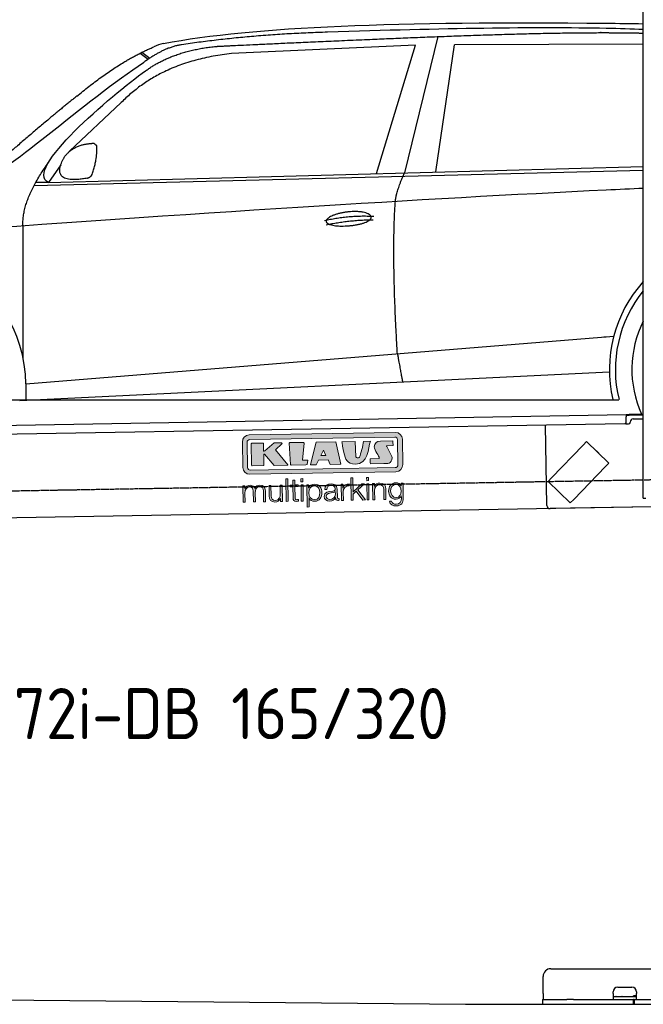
# Model space of a CAD drawing. Header units: millimetres. Extents: x 1073 to 6773, y 6341 to 11366.
# Tile 2 of 4: x 2433 to 4448, y 6489 to 9668. Entities that reach past the tile are written whole.
import ezdxf

# ---------------------------------------------------------------- set-up
doc = ezdxf.new("R2010")
doc.units = ezdxf.units.MM
doc.linetypes.add('GEN3', pattern=[6.25, 5, -1.25])
doc.layers.get('0').update_dxf_attribs({"lineweight": 25})
doc.layers.add('3', color=6, linetype='GEN3', lineweight=25)
doc.layers.add('Car', color=10, linetype='Continuous', lineweight=25)
doc.layers.add('Logo', color=7, linetype='Continuous')
doc.styles.add('STANDARD-1', font='arial.ttf')

# ---------------------------------------------------------------- blocks, each defined once
blk = doc.blocks.new('KLAUS')
at = {"layer": 'Logo', "true_color": 0x7b7b7a}
h = blk.add_hatch(color=8, dxfattribs=at)
h.dxf.hatch_style = 2
edge = h.paths.add_edge_path()
edge.add_spline(control_points=[(3.6, 29.09), (2.88, 29.09), (2.3, 28.51), (2.3, 27.8), (2.3, 27.8), (2.3, 16.11), (2.3, 16.11), (2.3, 15.39), (2.88, 14.81), (3.6, 14.81), (3.6, 14.81), (71.16, 14.81), (71.16, 14.81), (71.88, 14.81), (72.46, 15.39), (72.46, 16.11), (72.46, 16.11), (72.46, 27.8), (72.46, 27.8), (72.46, 28.51), (71.88, 29.09), (71.16, 29.09), (71.16, 29.09), (3.6, 29.09), (3.6, 29.09), (3.6, 29.09), (3.6, 29.09), (3.6, 29.09)], knot_values=[0, 0, 0, 0, 1, 1, 1, 2, 2, 2, 3, 3, 3, 4, 4, 4, 5, 5, 5, 6, 6, 6, 7, 7, 7, 8, 8, 8, 9, 9, 9, 9], degree=3, periodic=0)
edge = h.paths.add_edge_path()
edge.add_spline(control_points=[(3.35, 31.23), (3.35, 31.23), (71.47, 31.23), (71.47, 31.23), (73.26, 31.23), (74.71, 29.77), (74.71, 27.99), (74.71, 27.99), (74.71, 16.17), (74.71, 16.17), (74.71, 14.38), (73.26, 12.93), (71.47, 12.93), (71.47, 12.93), (3.35, 12.93), (3.35, 12.93), (1.56, 12.93), (0.11, 14.38), (0.11, 16.17), (0.11, 16.17), (0.11, 27.99), (0.11, 27.99), (0.11, 29.77), (1.56, 31.23), (3.35, 31.23), (3.35, 31.23), (3.35, 31.23), (3.35, 31.23)], knot_values=[0, 0, 0, 0, 1, 1, 1, 2, 2, 2, 3, 3, 3, 4, 4, 4, 5, 5, 5, 6, 6, 6, 7, 7, 7, 8, 8, 8, 9, 9, 9, 9], degree=3, periodic=0)
h = blk.add_hatch(color=8, dxfattribs=at)
h.dxf.hatch_style = 2
edge = h.paths.add_edge_path()
edge.add_spline(control_points=[(4.5, 27.33), (4.5, 27.33), (9.7, 27.33), (9.7, 27.33), (9.84, 27.33), (9.96, 27.22), (9.96, 27.08), (9.96, 27.08), (9.96, 23.69), (9.96, 23.69), (9.96, 23.69), (9.94, 23.64), (10.04, 23.59), (10.14, 23.53), (10.2, 23.57), (10.2, 23.57), (10.2, 23.57), (10.51, 23.75), (10.51, 23.75), (10.51, 23.75), (14.94, 27.33), (14.94, 27.33), (14.94, 27.33), (18.41, 27.33), (18.41, 27.33), (18.41, 27.33), (18.49, 27.33), (18.56, 27.2), (18.65, 27.04), (18.53, 26.91), (18.53, 26.91), (18.53, 26.91), (15.49, 24.11), (15.49, 24.11), (15.49, 24.11), (21.14, 17.06), (21.14, 17.06), (21.14, 17.06), (21.13, 16.91), (21.13, 16.91), (21.08, 16.84), (20.99, 16.82), (20.99, 16.82), (20.99, 16.82), (14.7, 16.82), (14.7, 16.82), (14.7, 16.82), (10.26, 22.17), (10.26, 22.17), (10.26, 22.17), (10.19, 22.24), (10.08, 22.21), (9.97, 22.18), (9.96, 22.11), (9.96, 22.11), (9.96, 22.11), (9.96, 17.08), (9.96, 17.08), (9.96, 16.94), (9.84, 16.82), (9.7, 16.82), (9.7, 16.82), (4.5, 16.82), (4.5, 16.82), (4.36, 16.82), (4.25, 16.94), (4.25, 17.08), (4.25, 17.08), (4.25, 27.08), (4.25, 27.08), (4.25, 27.22), (4.36, 27.33), (4.5, 27.33), (4.5, 27.33), (4.5, 27.33), (4.5, 27.33)], knot_values=[0, 0, 0, 0, 1, 1, 1, 2, 2, 2, 3, 3, 3, 4, 4, 4, 5, 5, 5, 6, 6, 6, 7, 7, 7, 8, 8, 8, 9, 9, 9, 10, 10, 10, 11, 11, 11, 12, 12, 12, 13, 13, 13, 14, 14, 14, 15, 15, 15, 16, 16, 16, 17, 17, 17, 18, 18, 18, 19, 19, 19, 20, 20, 20, 21, 21, 21, 22, 22, 22, 23, 23, 23, 24, 24, 24, 25, 25, 25, 25], degree=3, periodic=0)
h = blk.add_hatch(color=8, dxfattribs=at)
h.dxf.hatch_style = 2
h.paths.add_polyline_path([(22.42, 17.06), (21.97, 27.15), (22.24, 27.33), (28.55, 27.33), (28.86, 26.97), (28.01, 19.08), (30.26, 19.07), (30.44, 18.95), (30.08, 16.95), (29.49, 16.82), (22.6, 16.82)])
h = blk.add_hatch(color=8, dxfattribs=at)
h.paths.add_polyline_path([(36.52, 21.01), (38.93, 21.01), (37.87, 23.57)])
h.paths.add_polyline_path([(34.52, 27.33), (43.65, 27.33), (45.76, 16.94), (45.57, 16.82), (40.83, 16.82), (39.89, 18.95), (35.42, 18.95), (34.27, 16.82), (31.78, 16.82), (31.66, 17)])
h = blk.add_hatch(color=8, dxfattribs=at)
h.dxf.hatch_style = 2
edge = h.paths.add_edge_path()
edge.add_spline(control_points=[(52.69, 27.32), (52.69, 27.32), (52.88, 20.14), (52.88, 20.14), (53.01, 19.89), (53.2, 19.77), (53.43, 19.71), (53.91, 19.59), (54.43, 19.57), (54.64, 20.03), (55.23, 21.34), (56.27, 25.45), (56.6, 27.33), (56.6, 27.33), (59.77, 27.33), (59.77, 27.33), (58.77, 23.9), (58.56, 16.82), (52.63, 16.76), (48.72, 16.72), (48.01, 19.35), (47.27, 22.24), (46.89, 23.68), (46.54, 27.33), (46.54, 27.33), (46.54, 27.33), (52.69, 27.32), (52.69, 27.32), (52.69, 27.32), (52.69, 27.32), (52.69, 27.32)], knot_values=[0, 0, 0, 0, 1, 1, 1, 2, 2, 2, 3, 3, 3, 4, 4, 4, 5, 5, 5, 6, 6, 6, 7, 7, 7, 8, 8, 8, 9, 9, 9, 10, 10, 10, 10], degree=3, periodic=0)
h = blk.add_hatch(color=8, dxfattribs=at)
h.dxf.hatch_style = 2
edge = h.paths.add_edge_path()
edge.add_spline(control_points=[(64.46, 27.33), (64.46, 27.33), (70.31, 27.33), (70.31, 27.33), (70.31, 26.52), (70.31, 26.02), (70.31, 25.12), (70.31, 25.12), (67.3, 25.12), (67.3, 25.12), (67.24, 25.04), (67.25, 25.11), (67.25, 24.91), (67.25, 24.88), (69.73, 20.38), (69.73, 19.57), (69.73, 16.4), (67.22, 16.81), (65.9, 16.82), (65.9, 16.82), (59.59, 16.82), (59.59, 16.82), (59.59, 17.76), (59.59, 18.23), (59.59, 19.14), (59.59, 19.14), (63.75, 19.14), (63.75, 19.14), (63.82, 19.22), (63.81, 19.11), (63.81, 19.31), (63.81, 20.32), (61.58, 23.06), (61.58, 24.63), (61.58, 26.33), (62.83, 27.34), (64.46, 27.33), (64.46, 27.33), (64.46, 27.33), (64.46, 27.33)], knot_values=[0, 0, 0, 0, 1, 1, 1, 2, 2, 2, 3, 3, 3, 4, 4, 4, 5, 5, 5, 6, 6, 6, 7, 7, 7, 8, 8, 8, 9, 9, 9, 10, 10, 10, 11, 11, 11, 12, 12, 12, 13, 13, 13, 13], degree=3, periodic=0)
at = {"layer": 'Logo', "true_color": 0xef7c00}
h = blk.add_hatch(color=30, dxfattribs=at)
h.dxf.hatch_style = 2
h.paths.add_polyline_path([(20.07, 0), (20.99, 0), (20.99, 10.45), (20.07, 10.45)])
h = blk.add_hatch(color=30, dxfattribs=at)
h.dxf.hatch_style = 2
edge = h.paths.add_edge_path()
edge.add_spline(control_points=[(24.22, 9.82), (24.22, 9.82), (23.3, 9.82), (23.3, 9.82), (23.3, 9.82), (23.3, 7.55), (23.3, 7.55), (23.3, 7.55), (21.98, 7.55), (21.98, 7.55), (21.98, 7.55), (21.98, 6.78), (21.98, 6.78), (21.98, 6.78), (23.3, 6.78), (23.3, 6.78), (23.3, 6.78), (23.3, 1.61), (23.3, 1.61), (23.28, 0.32), (23.71, -0.09), (24.94, -0.09), (25.22, -0.09), (25.48, -0.06), (25.76, -0.06), (25.76, -0.06), (25.76, 0.73), (25.76, 0.73), (25.5, 0.7), (25.23, 0.69), (24.97, 0.69), (24.31, 0.73), (24.22, 1.08), (24.22, 1.68), (24.22, 1.68), (24.22, 6.78), (24.22, 6.78), (24.22, 6.78), (25.76, 6.78), (25.76, 6.78), (25.76, 6.78), (25.76, 7.55), (25.76, 7.55), (25.76, 7.55), (24.22, 7.55), (24.22, 7.55), (24.22, 7.55), (24.22, 9.82), (24.22, 9.82), (24.22, 9.82), (24.22, 9.82), (24.22, 9.82)], knot_values=[0, 0, 0, 0, 1, 1, 1, 2, 2, 2, 3, 3, 3, 4, 4, 4, 5, 5, 5, 6, 6, 6, 7, 7, 7, 8, 8, 8, 9, 9, 9, 10, 10, 10, 11, 11, 11, 12, 12, 12, 13, 13, 13, 14, 14, 14, 15, 15, 15, 16, 16, 16, 17, 17, 17, 17], degree=3, periodic=0)
h = blk.add_hatch(color=30, dxfattribs=at)
h.paths.add_polyline_path([(27.1, 0), (28.03, 0), (28.03, 7.55), (27.1, 7.55)])
h.paths.add_polyline_path([(27.1, 8.98), (28.03, 8.98), (28.03, 10.45), (27.1, 10.45)])
h = blk.add_hatch(color=30, dxfattribs=at)
h.dxf.hatch_style = 2
h.paths.add_polyline_path([(50.4, 0), (51.32, 0), (51.32, 2.87), (52.82, 4.11), (55.8, 0), (56.96, 0), (53.52, 4.76), (56.74, 7.55), (55.51, 7.55), (51.32, 3.89), (51.32, 10.45), (50.4, 10.45)])
h = blk.add_hatch(color=30, dxfattribs=at)
h.paths.add_polyline_path([(57.74, 0), (58.66, 0), (58.66, 7.55), (57.74, 7.55)])
h.paths.add_polyline_path([(57.74, 8.98), (58.66, 8.98), (58.66, 10.45), (57.74, 10.45)])
h = blk.add_hatch(color=30, dxfattribs=at)
h.dxf.hatch_style = 2
edge = h.paths.add_edge_path()
edge.add_spline(control_points=[(0, 0), (0, 0), (0.92, 0), (0.92, 0), (0.92, 0), (0.92, 4.22), (0.92, 4.22), (0.94, 5.8), (1.58, 7), (3.18, 7), (4.35, 7), (4.77, 6.15), (4.76, 5.12), (4.76, 5.12), (4.76, 0), (4.76, 0), (4.76, 0), (5.68, 0), (5.68, 0), (5.68, 0), (5.68, 4.27), (5.68, 4.27), (5.68, 5.68), (6.14, 7), (7.73, 7), (9.05, 7), (9.52, 6.32), (9.52, 5.08), (9.52, 5.08), (9.52, 0), (9.52, 0), (9.52, 0), (10.44, 0), (10.44, 0), (10.44, 0), (10.44, 5.12), (10.44, 5.12), (10.44, 6.91), (9.59, 7.77), (7.94, 7.77), (6.94, 7.77), (5.99, 7.29), (5.54, 6.3), (5.26, 7.29), (4.36, 7.77), (3.37, 7.77), (2.17, 7.77), (1.38, 7.19), (0.89, 6.28), (0.89, 6.28), (0.85, 6.28), (0.85, 6.28), (0.85, 6.28), (0.85, 7.55), (0.85, 7.55), (0.85, 7.55), (0, 7.55), (0, 7.55), (0, 7.55), (0, 0), (0, 0), (0, 0), (0, 0), (0, 0)], knot_values=[0, 0, 0, 0, 1, 1, 1, 2, 2, 2, 3, 3, 3, 4, 4, 4, 5, 5, 5, 6, 6, 6, 7, 7, 7, 8, 8, 8, 9, 9, 9, 10, 10, 10, 11, 11, 11, 12, 12, 12, 13, 13, 13, 14, 14, 14, 15, 15, 15, 16, 16, 16, 17, 17, 17, 18, 18, 18, 19, 19, 19, 20, 20, 20, 21, 21, 21, 21], degree=3, periodic=0)
h = blk.add_hatch(color=30, dxfattribs=at)
h.dxf.hatch_style = 2
edge = h.paths.add_edge_path()
edge.add_spline(control_points=[(18.31, 7.55), (18.31, 7.55), (17.39, 7.55), (17.39, 7.55), (17.39, 7.55), (17.39, 3.59), (17.39, 3.59), (17.39, 2.05), (16.7, 0.56), (15.12, 0.56), (13.66, 0.56), (13.15, 1.27), (13.1, 2.64), (13.1, 2.64), (13.1, 7.55), (13.1, 7.55), (13.1, 7.55), (12.18, 7.55), (12.18, 7.55), (12.18, 7.55), (12.18, 2.65), (12.18, 2.65), (12.18, 0.89), (12.93, -0.22), (14.83, -0.22), (15.96, -0.22), (16.95, 0.35), (17.44, 1.36), (17.44, 1.36), (17.47, 1.36), (17.47, 1.36), (17.47, 1.36), (17.47, 0), (17.47, 0), (17.47, 0), (18.31, 0), (18.31, 0), (18.31, 0), (18.31, 7.55), (18.31, 7.55), (18.31, 7.55), (18.31, 7.55), (18.31, 7.55)], knot_values=[0, 0, 0, 0, 1, 1, 1, 2, 2, 2, 3, 3, 3, 4, 4, 4, 5, 5, 5, 6, 6, 6, 7, 7, 7, 8, 8, 8, 9, 9, 9, 10, 10, 10, 11, 11, 11, 12, 12, 12, 13, 13, 13, 14, 14, 14, 14], degree=3, periodic=0)
h = blk.add_hatch(color=30, dxfattribs=at)
edge = h.paths.add_edge_path()
edge.add_spline(control_points=[(35.84, 3.78), (35.84, 2.21), (35.12, 0.56), (33.37, 0.56), (31.4, 0.56), (30.72, 2.21), (30.72, 3.78), (30.72, 5.49), (31.33, 7), (33.37, 7), (35.12, 7), (35.84, 5.34), (35.84, 3.78), (35.84, 3.78), (35.84, 3.78), (35.84, 3.78)], knot_values=[0, 0, 0, 0, 1, 1, 1, 2, 2, 2, 3, 3, 3, 4, 4, 4, 5, 5, 5, 5], degree=3, periodic=0)
edge = h.paths.add_edge_path()
edge.add_spline(control_points=[(29.79, -2.8), (29.79, -2.8), (30.72, -2.8), (30.72, -2.8), (30.72, -2.8), (30.72, 1.43), (30.72, 1.43), (30.72, 1.43), (30.74, 1.43), (30.74, 1.43), (31.14, 0.35), (32.24, -0.22), (33.37, -0.22), (35.66, -0.22), (36.76, 1.64), (36.76, 3.78), (36.76, 5.91), (35.66, 7.77), (33.37, 7.77), (32.15, 7.77), (31.1, 7.14), (30.67, 6.12), (30.67, 6.12), (30.64, 6.12), (30.64, 6.12), (30.64, 6.12), (30.64, 7.55), (30.64, 7.55), (30.64, 7.55), (29.79, 7.55), (29.79, 7.55), (29.79, 7.55), (29.79, -2.8), (29.79, -2.8), (29.79, -2.8), (29.79, -2.8), (29.79, -2.8)], knot_values=[0, 0, 0, 0, 1, 1, 1, 2, 2, 2, 3, 3, 3, 4, 4, 4, 5, 5, 5, 6, 6, 6, 7, 7, 7, 8, 8, 8, 9, 9, 9, 10, 10, 10, 11, 11, 11, 12, 12, 12, 12], degree=3, periodic=0)
h = blk.add_hatch(color=30, dxfattribs=at)
edge = h.paths.add_edge_path()
edge.add_spline(control_points=[(43.03, 2.93), (43.04, 1.45), (41.8, 0.56), (40.39, 0.56), (39.53, 0.56), (38.71, 1.13), (38.71, 2.05), (38.71, 3.53), (40.66, 3.51), (42.22, 3.79), (42.47, 3.84), (42.88, 3.91), (43, 4.13), (43, 4.13), (43.03, 4.13), (43.03, 4.13), (43.03, 4.13), (43.03, 2.93), (43.03, 2.93), (43.03, 2.93), (43.03, 2.93), (43.03, 2.93)], knot_values=[0, 0, 0, 0, 1, 1, 1, 2, 2, 2, 3, 3, 3, 4, 4, 4, 5, 5, 5, 6, 6, 6, 7, 7, 7, 7], degree=3, periodic=0)
edge = h.paths.add_edge_path()
edge.add_spline(control_points=[(39.03, 5.24), (39.06, 6.47), (39.91, 7), (41.05, 7), (42.14, 7), (43.03, 6.69), (43.03, 5.45), (43.03, 4.61), (42.6, 4.51), (41.84, 4.42), (39.85, 4.19), (37.79, 4.11), (37.79, 1.99), (37.79, 0.47), (38.93, -0.22), (40.32, -0.22), (41.77, -0.22), (42.43, 0.34), (43.07, 1.32), (43.07, 1.32), (43.1, 1.32), (43.1, 1.32), (43.1, 0.53), (43.25, 0), (44.19, 0), (44.43, 0), (44.58, 0.01), (44.79, 0.06), (44.79, 0.06), (44.79, 0.83), (44.79, 0.83), (44.71, 0.81), (44.6, 0.78), (44.49, 0.78), (44.13, 0.78), (43.95, 0.98), (43.95, 1.33), (43.95, 1.33), (43.95, 5.34), (43.95, 5.34), (43.95, 7.36), (42.5, 7.77), (41.17, 7.77), (39.44, 7.77), (38.2, 7.01), (38.11, 5.24), (38.11, 5.24), (39.03, 5.24), (39.03, 5.24), (39.03, 5.24), (39.03, 5.24), (39.03, 5.24)], knot_values=[0, 0, 0, 0, 1, 1, 1, 2, 2, 2, 3, 3, 3, 4, 4, 4, 5, 5, 5, 6, 6, 6, 7, 7, 7, 8, 8, 8, 9, 9, 9, 10, 10, 10, 11, 11, 11, 12, 12, 12, 13, 13, 13, 14, 14, 14, 15, 15, 15, 16, 16, 16, 17, 17, 17, 17], degree=3, periodic=0)
h = blk.add_hatch(color=30, dxfattribs=at)
h.dxf.hatch_style = 2
edge = h.paths.add_edge_path()
edge.add_spline(control_points=[(45.79, 0), (45.79, 0), (46.71, 0), (46.71, 0), (46.71, 0), (46.71, 4.03), (46.71, 4.03), (46.71, 5.59), (47.85, 6.82), (49.52, 6.73), (49.52, 6.73), (49.52, 7.66), (49.52, 7.66), (48.16, 7.72), (47.14, 7), (46.67, 5.78), (46.67, 5.78), (46.64, 5.78), (46.64, 5.78), (46.64, 5.78), (46.64, 7.55), (46.64, 7.55), (46.64, 7.55), (45.79, 7.55), (45.79, 7.55), (45.79, 7.55), (45.79, 0), (45.79, 0), (45.79, 0), (45.79, 0), (45.79, 0)], knot_values=[0, 0, 0, 0, 1, 1, 1, 2, 2, 2, 3, 3, 3, 4, 4, 4, 5, 5, 5, 6, 6, 6, 7, 7, 7, 8, 8, 8, 9, 9, 9, 10, 10, 10, 10], degree=3, periodic=0)
h = blk.add_hatch(color=30, dxfattribs=at)
h.dxf.hatch_style = 2
edge = h.paths.add_edge_path()
edge.add_spline(control_points=[(60.41, 0), (60.41, 0), (61.33, 0), (61.33, 0), (61.33, 0), (61.33, 4.41), (61.33, 4.41), (61.36, 5.89), (62.24, 7), (63.7, 7), (65.2, 7), (65.62, 6.02), (65.62, 4.71), (65.62, 4.71), (65.62, 0), (65.62, 0), (65.62, 0), (66.54, 0), (66.54, 0), (66.54, 0), (66.54, 4.86), (66.54, 4.86), (66.54, 6.66), (65.9, 7.77), (63.78, 7.77), (62.71, 7.77), (61.7, 7.16), (61.36, 6.25), (61.36, 6.25), (61.33, 6.25), (61.33, 6.25), (61.33, 6.25), (61.33, 7.55), (61.33, 7.55), (61.33, 7.55), (60.41, 7.55), (60.41, 7.55), (60.41, 7.55), (60.41, 0), (60.41, 0), (60.41, 0), (60.41, 0), (60.41, 0)], knot_values=[0, 0, 0, 0, 1, 1, 1, 2, 2, 2, 3, 3, 3, 4, 4, 4, 5, 5, 5, 6, 6, 6, 7, 7, 7, 8, 8, 8, 9, 9, 9, 10, 10, 10, 11, 11, 11, 12, 12, 12, 13, 13, 13, 14, 14, 14, 14], degree=3, periodic=0)
h = blk.add_hatch(color=30, dxfattribs=at)
edge = h.paths.add_edge_path()
edge.add_spline(control_points=[(71.32, 0.86), (69.62, 0.86), (68.83, 2.34), (68.83, 3.86), (68.83, 5.43), (69.56, 7), (71.32, 7), (73.06, 7), (73.75, 5.34), (73.75, 3.86), (73.75, 2.33), (72.91, 0.86), (71.32, 0.86), (71.32, 0.86), (71.32, 0.86), (71.32, 0.86)], knot_values=[0, 0, 0, 0, 1, 1, 1, 2, 2, 2, 3, 3, 3, 4, 4, 4, 5, 5, 5, 5], degree=3, periodic=0)
edge = h.paths.add_edge_path()
edge.add_spline(control_points=[(74.67, 7.55), (74.67, 7.55), (73.75, 7.55), (73.75, 7.55), (73.75, 7.55), (73.75, 6.25), (73.75, 6.25), (73.75, 6.25), (73.72, 6.25), (73.72, 6.25), (73.35, 7.09), (72.41, 7.77), (71.32, 7.77), (69.13, 7.77), (67.9, 6.05), (67.9, 3.97), (67.9, 1.82), (68.9, 0.09), (71.32, 0.09), (72.4, 0.09), (73.29, 0.72), (73.72, 1.64), (73.72, 1.64), (73.75, 1.64), (73.75, 1.64), (73.75, 1.64), (73.75, 0.61), (73.75, 0.61), (73.75, -1.23), (73.01, -2.24), (71.32, -2.24), (70.29, -2.24), (69.31, -1.85), (69.1, -0.73), (69.1, -0.73), (68.18, -0.73), (68.18, -0.73), (68.31, -2.34), (69.81, -3.02), (71.32, -3.02), (73.79, -3.02), (74.65, -1.64), (74.67, 0.61), (74.67, 0.61), (74.67, 7.55), (74.67, 7.55), (74.67, 7.55), (74.67, 7.55), (74.67, 7.55)], knot_values=[0, 0, 0, 0, 1, 1, 1, 2, 2, 2, 3, 3, 3, 4, 4, 4, 5, 5, 5, 6, 6, 6, 7, 7, 7, 8, 8, 8, 9, 9, 9, 10, 10, 10, 11, 11, 11, 12, 12, 12, 13, 13, 13, 14, 14, 14, 15, 15, 15, 16, 16, 16, 16], degree=3, periodic=0)
at = {"layer": 'Logo', "lineweight": 0}
for points in [[(22.42, 17.06), (21.97, 27.15), (22.24, 27.33), (28.55, 27.33), (28.86, 26.97), (28.01, 19.08), (30.26, 19.07), (30.44, 18.95), (30.08, 16.95), (29.49, 16.82), (22.6, 16.82), (22.42, 17.06), (22.42, 17.06)], [(34.52, 27.33), (43.65, 27.33), (45.76, 16.94), (45.57, 16.82), (40.83, 16.82), (39.89, 18.95), (35.42, 18.95), (34.27, 16.82), (31.78, 16.82), (31.66, 17), (34.52, 27.33), (34.52, 27.33)], [(36.52, 21.01), (38.93, 21.01), (37.87, 23.57), (36.52, 21.01), (36.52, 21.01)], [(20.07, 0), (20.99, 0), (20.99, 10.45), (20.07, 10.45), (20.07, 0), (20.07, 0)], [(27.1, 8.98), (28.03, 8.98), (28.03, 10.45), (27.1, 10.45), (27.1, 8.98), (27.1, 8.98)], [(50.4, 0), (51.32, 0), (51.32, 2.87), (52.82, 4.11), (55.8, 0), (56.96, 0), (53.52, 4.76), (56.74, 7.55), (55.51, 7.55), (51.32, 3.89), (51.32, 10.45), (50.4, 10.45), (50.4, 0), (50.4, 0)], [(57.74, 8.98), (58.66, 8.98), (58.66, 10.45), (57.74, 10.45), (57.74, 8.98), (57.74, 8.98)], [(27.1, 0), (28.03, 0), (28.03, 7.55), (27.1, 7.55), (27.1, 0), (27.1, 0)], [(57.74, 0), (58.66, 0), (58.66, 7.55), (57.74, 7.55), (57.74, 0), (57.74, 0)]]:
    blk.add_lwpolyline(points, dxfattribs=at)
for points, knots in [([(3.35, 31.23), (3.35, 31.23), (71.47, 31.23), (71.47, 31.23), (73.26, 31.23), (74.71, 29.77), (74.71, 27.99), (74.71, 27.99), (74.71, 16.17), (74.71, 16.17), (74.71, 14.38), (73.26, 12.93), (71.47, 12.93), (71.47, 12.93), (3.35, 12.93), (3.35, 12.93), (1.56, 12.93), (0.11, 14.38), (0.11, 16.17), (0.11, 16.17), (0.11, 27.99), (0.11, 27.99), (0.11, 29.77), (1.56, 31.23), (3.35, 31.23), (3.35, 31.23), (3.35, 31.23), (3.35, 31.23)], [0, 0, 0, 0, 1, 1, 1, 2, 2, 2, 3, 3, 3, 4, 4, 4, 5, 5, 5, 6, 6, 6, 7, 7, 7, 8, 8, 8, 9, 9, 9, 9]), ([(3.6, 29.09), (2.88, 29.09), (2.3, 28.51), (2.3, 27.8), (2.3, 27.8), (2.3, 16.11), (2.3, 16.11), (2.3, 15.39), (2.88, 14.81), (3.6, 14.81), (3.6, 14.81), (71.16, 14.81), (71.16, 14.81), (71.88, 14.81), (72.46, 15.39), (72.46, 16.11), (72.46, 16.11), (72.46, 27.8), (72.46, 27.8), (72.46, 28.51), (71.88, 29.09), (71.16, 29.09), (71.16, 29.09), (3.6, 29.09), (3.6, 29.09), (3.6, 29.09), (3.6, 29.09), (3.6, 29.09)], [0, 0, 0, 0, 1, 1, 1, 2, 2, 2, 3, 3, 3, 4, 4, 4, 5, 5, 5, 6, 6, 6, 7, 7, 7, 8, 8, 8, 9, 9, 9, 9]), ([(4.5, 27.33), (4.5, 27.33), (9.7, 27.33), (9.7, 27.33), (9.84, 27.33), (9.96, 27.22), (9.96, 27.08), (9.96, 27.08), (9.96, 23.69), (9.96, 23.69), (9.96, 23.69), (9.94, 23.64), (10.04, 23.59), (10.14, 23.53), (10.2, 23.57), (10.2, 23.57), (10.2, 23.57), (10.51, 23.75), (10.51, 23.75), (10.51, 23.75), (14.94, 27.33), (14.94, 27.33), (14.94, 27.33), (18.41, 27.33), (18.41, 27.33), (18.41, 27.33), (18.49, 27.33), (18.56, 27.2), (18.65, 27.04), (18.53, 26.91), (18.53, 26.91), (18.53, 26.91), (15.49, 24.11), (15.49, 24.11), (15.49, 24.11), (21.14, 17.06), (21.14, 17.06), (21.14, 17.06), (21.13, 16.91), (21.13, 16.91), (21.08, 16.84), (20.99, 16.82), (20.99, 16.82), (20.99, 16.82), (14.7, 16.82), (14.7, 16.82), (14.7, 16.82), (10.26, 22.17), (10.26, 22.17), (10.26, 22.17), (10.19, 22.24), (10.08, 22.21), (9.97, 22.18), (9.96, 22.11), (9.96, 22.11), (9.96, 22.11), (9.96, 17.08), (9.96, 17.08), (9.96, 16.94), (9.84, 16.82), (9.7, 16.82), (9.7, 16.82), (4.5, 16.82), (4.5, 16.82), (4.36, 16.82), (4.25, 16.94), (4.25, 17.08), (4.25, 17.08), (4.25, 27.08), (4.25, 27.08), (4.25, 27.22), (4.36, 27.33), (4.5, 27.33), (4.5, 27.33), (4.5, 27.33), (4.5, 27.33)], [0, 0, 0, 0, 1, 1, 1, 2, 2, 2, 3, 3, 3, 4, 4, 4, 5, 5, 5, 6, 6, 6, 7, 7, 7, 8, 8, 8, 9, 9, 9, 10, 10, 10, 11, 11, 11, 12, 12, 12, 13, 13, 13, 14, 14, 14, 15, 15, 15, 16, 16, 16, 17, 17, 17, 18, 18, 18, 19, 19, 19, 20, 20, 20, 21, 21, 21, 22, 22, 22, 23, 23, 23, 24, 24, 24, 25, 25, 25, 25]), ([(52.69, 27.32), (52.69, 27.32), (52.88, 20.14), (52.88, 20.14), (53.01, 19.89), (53.2, 19.77), (53.43, 19.71), (53.91, 19.59), (54.43, 19.57), (54.64, 20.03), (55.23, 21.34), (56.27, 25.45), (56.6, 27.33), (56.6, 27.33), (59.77, 27.33), (59.77, 27.33), (58.77, 23.9), (58.56, 16.82), (52.63, 16.76), (48.72, 16.72), (48.01, 19.35), (47.27, 22.24), (46.89, 23.68), (46.54, 27.33), (46.54, 27.33), (46.54, 27.33), (52.69, 27.32), (52.69, 27.32), (52.69, 27.32), (52.69, 27.32), (52.69, 27.32)], [0, 0, 0, 0, 1, 1, 1, 2, 2, 2, 3, 3, 3, 4, 4, 4, 5, 5, 5, 6, 6, 6, 7, 7, 7, 8, 8, 8, 9, 9, 9, 10, 10, 10, 10]), ([(64.46, 27.33), (64.46, 27.33), (70.31, 27.33), (70.31, 27.33), (70.31, 26.52), (70.31, 26.02), (70.31, 25.12), (70.31, 25.12), (67.3, 25.12), (67.3, 25.12), (67.24, 25.04), (67.25, 25.11), (67.25, 24.91), (67.25, 24.88), (69.73, 20.38), (69.73, 19.57), (69.73, 16.4), (67.22, 16.81), (65.9, 16.82), (65.9, 16.82), (59.59, 16.82), (59.59, 16.82), (59.59, 17.76), (59.59, 18.23), (59.59, 19.14), (59.59, 19.14), (63.75, 19.14), (63.75, 19.14), (63.82, 19.22), (63.81, 19.11), (63.81, 19.31), (63.81, 20.32), (61.58, 23.06), (61.58, 24.63), (61.58, 26.33), (62.83, 27.34), (64.46, 27.33), (64.46, 27.33), (64.46, 27.33), (64.46, 27.33)], [0, 0, 0, 0, 1, 1, 1, 2, 2, 2, 3, 3, 3, 4, 4, 4, 5, 5, 5, 6, 6, 6, 7, 7, 7, 8, 8, 8, 9, 9, 9, 10, 10, 10, 11, 11, 11, 12, 12, 12, 13, 13, 13, 13]), ([(24.22, 9.82), (24.22, 9.82), (23.3, 9.82), (23.3, 9.82), (23.3, 9.82), (23.3, 7.55), (23.3, 7.55), (23.3, 7.55), (21.98, 7.55), (21.98, 7.55), (21.98, 7.55), (21.98, 6.78), (21.98, 6.78), (21.98, 6.78), (23.3, 6.78), (23.3, 6.78), (23.3, 6.78), (23.3, 1.61), (23.3, 1.61), (23.28, 0.32), (23.71, -0.09), (24.94, -0.09), (25.22, -0.09), (25.48, -0.06), (25.76, -0.06), (25.76, -0.06), (25.76, 0.73), (25.76, 0.73), (25.5, 0.7), (25.23, 0.69), (24.97, 0.69), (24.31, 0.73), (24.22, 1.08), (24.22, 1.68), (24.22, 1.68), (24.22, 6.78), (24.22, 6.78), (24.22, 6.78), (25.76, 6.78), (25.76, 6.78), (25.76, 6.78), (25.76, 7.55), (25.76, 7.55), (25.76, 7.55), (24.22, 7.55), (24.22, 7.55), (24.22, 7.55), (24.22, 9.82), (24.22, 9.82), (24.22, 9.82), (24.22, 9.82), (24.22, 9.82)], [0, 0, 0, 0, 1, 1, 1, 2, 2, 2, 3, 3, 3, 4, 4, 4, 5, 5, 5, 6, 6, 6, 7, 7, 7, 8, 8, 8, 9, 9, 9, 10, 10, 10, 11, 11, 11, 12, 12, 12, 13, 13, 13, 14, 14, 14, 15, 15, 15, 16, 16, 16, 17, 17, 17, 17]), ([(0, 0), (0, 0), (0.92, 0), (0.92, 0), (0.92, 0), (0.92, 4.22), (0.92, 4.22), (0.94, 5.8), (1.58, 7), (3.18, 7), (4.35, 7), (4.77, 6.15), (4.76, 5.12), (4.76, 5.12), (4.76, 0), (4.76, 0), (4.76, 0), (5.68, 0), (5.68, 0), (5.68, 0), (5.68, 4.27), (5.68, 4.27), (5.68, 5.68), (6.14, 7), (7.73, 7), (9.05, 7), (9.52, 6.32), (9.52, 5.08), (9.52, 5.08), (9.52, 0), (9.52, 0), (9.52, 0), (10.44, 0), (10.44, 0), (10.44, 0), (10.44, 5.12), (10.44, 5.12), (10.44, 6.91), (9.59, 7.77), (7.94, 7.77), (6.94, 7.77), (5.99, 7.29), (5.54, 6.3), (5.26, 7.29), (4.36, 7.77), (3.37, 7.77), (2.17, 7.77), (1.38, 7.19), (0.89, 6.28), (0.89, 6.28), (0.85, 6.28), (0.85, 6.28), (0.85, 6.28), (0.85, 7.55), (0.85, 7.55), (0.85, 7.55), (0, 7.55), (0, 7.55), (0, 7.55), (0, 0), (0, 0), (0, 0), (0, 0), (0, 0)], [0, 0, 0, 0, 1, 1, 1, 2, 2, 2, 3, 3, 3, 4, 4, 4, 5, 5, 5, 6, 6, 6, 7, 7, 7, 8, 8, 8, 9, 9, 9, 10, 10, 10, 11, 11, 11, 12, 12, 12, 13, 13, 13, 14, 14, 14, 15, 15, 15, 16, 16, 16, 17, 17, 17, 18, 18, 18, 19, 19, 19, 20, 20, 20, 21, 21, 21, 21]), ([(18.31, 7.55), (18.31, 7.55), (17.39, 7.55), (17.39, 7.55), (17.39, 7.55), (17.39, 3.59), (17.39, 3.59), (17.39, 2.05), (16.7, 0.56), (15.12, 0.56), (13.66, 0.56), (13.15, 1.27), (13.1, 2.64), (13.1, 2.64), (13.1, 7.55), (13.1, 7.55), (13.1, 7.55), (12.18, 7.55), (12.18, 7.55), (12.18, 7.55), (12.18, 2.65), (12.18, 2.65), (12.18, 0.89), (12.93, -0.22), (14.83, -0.22), (15.96, -0.22), (16.95, 0.35), (17.44, 1.36), (17.44, 1.36), (17.47, 1.36), (17.47, 1.36), (17.47, 1.36), (17.47, 0), (17.47, 0), (17.47, 0), (18.31, 0), (18.31, 0), (18.31, 0), (18.31, 7.55), (18.31, 7.55), (18.31, 7.55), (18.31, 7.55), (18.31, 7.55)], [0, 0, 0, 0, 1, 1, 1, 2, 2, 2, 3, 3, 3, 4, 4, 4, 5, 5, 5, 6, 6, 6, 7, 7, 7, 8, 8, 8, 9, 9, 9, 10, 10, 10, 11, 11, 11, 12, 12, 12, 13, 13, 13, 14, 14, 14, 14]), ([(29.79, -2.8), (29.79, -2.8), (30.72, -2.8), (30.72, -2.8), (30.72, -2.8), (30.72, 1.43), (30.72, 1.43), (30.72, 1.43), (30.74, 1.43), (30.74, 1.43), (31.14, 0.35), (32.24, -0.22), (33.37, -0.22), (35.66, -0.22), (36.76, 1.64), (36.76, 3.78), (36.76, 5.91), (35.66, 7.77), (33.37, 7.77), (32.15, 7.77), (31.1, 7.14), (30.67, 6.12), (30.67, 6.12), (30.64, 6.12), (30.64, 6.12), (30.64, 6.12), (30.64, 7.55), (30.64, 7.55), (30.64, 7.55), (29.79, 7.55), (29.79, 7.55), (29.79, 7.55), (29.79, -2.8), (29.79, -2.8), (29.79, -2.8), (29.79, -2.8), (29.79, -2.8)], [0, 0, 0, 0, 1, 1, 1, 2, 2, 2, 3, 3, 3, 4, 4, 4, 5, 5, 5, 6, 6, 6, 7, 7, 7, 8, 8, 8, 9, 9, 9, 10, 10, 10, 11, 11, 11, 12, 12, 12, 12]), ([(35.84, 3.78), (35.84, 2.21), (35.12, 0.56), (33.37, 0.56), (31.4, 0.56), (30.72, 2.21), (30.72, 3.78), (30.72, 5.49), (31.33, 7), (33.37, 7), (35.12, 7), (35.84, 5.34), (35.84, 3.78), (35.84, 3.78), (35.84, 3.78), (35.84, 3.78)], [0, 0, 0, 0, 1, 1, 1, 2, 2, 2, 3, 3, 3, 4, 4, 4, 5, 5, 5, 5]), ([(39.03, 5.24), (39.06, 6.47), (39.91, 7), (41.05, 7), (42.14, 7), (43.03, 6.69), (43.03, 5.45), (43.03, 4.61), (42.6, 4.51), (41.84, 4.42), (39.85, 4.19), (37.79, 4.11), (37.79, 1.99), (37.79, 0.47), (38.93, -0.22), (40.32, -0.22), (41.77, -0.22), (42.43, 0.34), (43.07, 1.32), (43.07, 1.32), (43.1, 1.32), (43.1, 1.32), (43.1, 0.53), (43.25, 0), (44.19, 0), (44.43, 0), (44.58, 0.01), (44.79, 0.06), (44.79, 0.06), (44.79, 0.83), (44.79, 0.83), (44.71, 0.81), (44.6, 0.78), (44.49, 0.78), (44.13, 0.78), (43.95, 0.98), (43.95, 1.33), (43.95, 1.33), (43.95, 5.34), (43.95, 5.34), (43.95, 7.36), (42.5, 7.77), (41.17, 7.77), (39.44, 7.77), (38.2, 7.01), (38.11, 5.24), (38.11, 5.24), (39.03, 5.24), (39.03, 5.24), (39.03, 5.24), (39.03, 5.24), (39.03, 5.24)], [0, 0, 0, 0, 1, 1, 1, 2, 2, 2, 3, 3, 3, 4, 4, 4, 5, 5, 5, 6, 6, 6, 7, 7, 7, 8, 8, 8, 9, 9, 9, 10, 10, 10, 11, 11, 11, 12, 12, 12, 13, 13, 13, 14, 14, 14, 15, 15, 15, 16, 16, 16, 17, 17, 17, 17]), ([(45.79, 0), (45.79, 0), (46.71, 0), (46.71, 0), (46.71, 0), (46.71, 4.03), (46.71, 4.03), (46.71, 5.59), (47.85, 6.82), (49.52, 6.73), (49.52, 6.73), (49.52, 7.66), (49.52, 7.66), (48.16, 7.72), (47.14, 7), (46.67, 5.78), (46.67, 5.78), (46.64, 5.78), (46.64, 5.78), (46.64, 5.78), (46.64, 7.55), (46.64, 7.55), (46.64, 7.55), (45.79, 7.55), (45.79, 7.55), (45.79, 7.55), (45.79, 0), (45.79, 0), (45.79, 0), (45.79, 0), (45.79, 0)], [0, 0, 0, 0, 1, 1, 1, 2, 2, 2, 3, 3, 3, 4, 4, 4, 5, 5, 5, 6, 6, 6, 7, 7, 7, 8, 8, 8, 9, 9, 9, 10, 10, 10, 10]), ([(60.41, 0), (60.41, 0), (61.33, 0), (61.33, 0), (61.33, 0), (61.33, 4.41), (61.33, 4.41), (61.36, 5.89), (62.24, 7), (63.7, 7), (65.2, 7), (65.62, 6.02), (65.62, 4.71), (65.62, 4.71), (65.62, 0), (65.62, 0), (65.62, 0), (66.54, 0), (66.54, 0), (66.54, 0), (66.54, 4.86), (66.54, 4.86), (66.54, 6.66), (65.9, 7.77), (63.78, 7.77), (62.71, 7.77), (61.7, 7.16), (61.36, 6.25), (61.36, 6.25), (61.33, 6.25), (61.33, 6.25), (61.33, 6.25), (61.33, 7.55), (61.33, 7.55), (61.33, 7.55), (60.41, 7.55), (60.41, 7.55), (60.41, 7.55), (60.41, 0), (60.41, 0), (60.41, 0), (60.41, 0), (60.41, 0)], [0, 0, 0, 0, 1, 1, 1, 2, 2, 2, 3, 3, 3, 4, 4, 4, 5, 5, 5, 6, 6, 6, 7, 7, 7, 8, 8, 8, 9, 9, 9, 10, 10, 10, 11, 11, 11, 12, 12, 12, 13, 13, 13, 14, 14, 14, 14]), ([(74.67, 7.55), (74.67, 7.55), (73.75, 7.55), (73.75, 7.55), (73.75, 7.55), (73.75, 6.25), (73.75, 6.25), (73.75, 6.25), (73.72, 6.25), (73.72, 6.25), (73.35, 7.09), (72.41, 7.77), (71.32, 7.77), (69.13, 7.77), (67.9, 6.05), (67.9, 3.97), (67.9, 1.82), (68.9, 0.09), (71.32, 0.09), (72.4, 0.09), (73.29, 0.72), (73.72, 1.64), (73.72, 1.64), (73.75, 1.64), (73.75, 1.64), (73.75, 1.64), (73.75, 0.61), (73.75, 0.61), (73.75, -1.23), (73.01, -2.24), (71.32, -2.24), (70.29, -2.24), (69.31, -1.85), (69.1, -0.73), (69.1, -0.73), (68.18, -0.73), (68.18, -0.73), (68.31, -2.34), (69.81, -3.02), (71.32, -3.02), (73.79, -3.02), (74.65, -1.64), (74.67, 0.61), (74.67, 0.61), (74.67, 7.55), (74.67, 7.55), (74.67, 7.55), (74.67, 7.55), (74.67, 7.55)], [0, 0, 0, 0, 1, 1, 1, 2, 2, 2, 3, 3, 3, 4, 4, 4, 5, 5, 5, 6, 6, 6, 7, 7, 7, 8, 8, 8, 9, 9, 9, 10, 10, 10, 11, 11, 11, 12, 12, 12, 13, 13, 13, 14, 14, 14, 15, 15, 15, 16, 16, 16, 16]), ([(71.32, 0.86), (69.62, 0.86), (68.83, 2.34), (68.83, 3.86), (68.83, 5.43), (69.56, 7), (71.32, 7), (73.06, 7), (73.75, 5.34), (73.75, 3.86), (73.75, 2.33), (72.91, 0.86), (71.32, 0.86), (71.32, 0.86), (71.32, 0.86), (71.32, 0.86)], [0, 0, 0, 0, 1, 1, 1, 2, 2, 2, 3, 3, 3, 4, 4, 4, 5, 5, 5, 5]), ([(43.03, 2.93), (43.04, 1.45), (41.8, 0.56), (40.39, 0.56), (39.53, 0.56), (38.71, 1.13), (38.71, 2.05), (38.71, 3.53), (40.66, 3.51), (42.22, 3.79), (42.47, 3.84), (42.88, 3.91), (43, 4.13), (43, 4.13), (43.03, 4.13), (43.03, 4.13), (43.03, 4.13), (43.03, 2.93), (43.03, 2.93), (43.03, 2.93), (43.03, 2.93), (43.03, 2.93)], [0, 0, 0, 0, 1, 1, 1, 2, 2, 2, 3, 3, 3, 4, 4, 4, 5, 5, 5, 6, 6, 6, 7, 7, 7, 7])]:
    blk.add_open_spline(points, degree=3, knots=knots, dxfattribs=at)

msp = doc.modelspace()

# ---------------------------------------------------------------- linework, layer by layer
for p, q in [((4447.6, 8147.5), (4447.6, 9769.5)), ((1732.8, 8347.1), (4392.1, 8393.5)), ((4392.1, 8393.5), (4402.1, 8393.7)), ((4392.1, 8393.5), (4392.2, 8385.5)), ((4402.1, 8393.7), (4447.6, 8394.5)), ((4387.6, 8363.4), (1732.8, 8317.1)), ((4402.2, 8389.7), (4392.2, 8389.5)), ((4392.5, 8368.5), (4392.2, 8385.5)), ((4395.1, 8362.5), (4400.1, 8362.6)), ((4447.6, 8390.5), (4402.2, 8389.7)), ((4405, 8367.7), (4405, 8368.7)), ((4414.8, 8378.9), (4447.6, 8379.5)), ((4136.2, 8099), (4131.7, 8358.9)), ((4264.2, 8305.8), (4253.1, 8294.3)), ((4264.2, 8305.8), (4336.1, 8236.4)), ((4150.9, 8188.6), (4253.1, 8294.3)), ((4297.2, 8274.6), (4303.7, 8268.3)), ((4325, 8224.8), (4336.1, 8236.4)), ((4325, 8224.8), (4222.9, 8119.1)), ((4150.9, 8188.6), (4139.8, 8177.1)), ((4211.8, 8107.6), (4139.8, 8177.1)), ((4447.6, 8122.5), (4447.6, 8147.5)), ((4211.8, 8107.6), (4222.9, 8119.1)), ((4447.6, 8122.5), (4455.6, 8122.5)), ((4476.5, 8094.9), (1812.8, 8048.4)), ((4476.5, 8094.9), (4146.4, 8089.2)), ((4149, 6604), (4689, 6604)), ((4124, 6524), (4124, 6579)), ((4124, 6524), (4124, 6504)), ((4350, 6524), (4350, 6529)), ((4350, 6524), (4350, 6504)), ((4365, 6544), (4411, 6544)), ((4426, 6529), (4426, 6524)), ((4426, 6504), (4426, 6524)), ((1832.8, 6508.6), (3872.8, 6489)), ((3872.8, 6489), (4717.8, 6489)), ((4121.5, 6504), (4131.5, 6504)), ((4121.5, 6504), (4121.5, 6489)), ((4131.5, 6504), (4178, 6504)), ((4178, 6504), (4187.6, 6504)), ((4187.6, 6504), (4200.6, 6504)), ((4222.4, 6504), (4200.6, 6504)), ((4222.4, 6504), (4235.5, 6504)), ((4235.5, 6504), (4245.1, 6504)), ((4245.1, 6504), (4405.5, 6504)), ((4352, 6514), (4350, 6514)), ((4352, 6514), (4424, 6514)), ((4405.5, 6504), (4415.5, 6504)), ((4417.5, 6504), (4415.5, 6504)), ((4415.5, 6489), (4415.5, 6504)), ((4416, 6516), (4417, 6516)), ((4426, 6516), (4417, 6516)), ((4417.5, 6504), (4427.5, 6504)), ((4417.5, 6504), (4417.5, 6489)), ((4423, 6516), (4423, 6515)), ((4423, 6514), (4423, 6515)), ((4426, 6514), (4424, 6514)), ((4427.5, 6504), (4633, 6504))]:
    msp.add_line(p, q)
for centre, radius, start, end in [((4387.5, 8368.4), 5, 271, 1), ((4395, 8367.5), 5, 214.2367, 271), ((4400, 8367.6), 5, 271, 1), ((4415, 8368.9), 10, 91, 181), ((4296.6, 8273.9), 1, 46, 106), ((4303, 8267.6), 1, 346, 46), ((4146.2, 8099.2), 10, 181, 271), ((4149, 6579), 25, 90, 180), ((4365, 6529), 15, 90, 180), ((4411, 6529), 15, 0, 90), ((4357.3, 6515), 1, 270, 330), ((4359, 6514), 1, 0, 150), ((4379, 6514), 1, 30, 180), ((4380.8, 6515), 1, 210, 270), ((4414, 6515), 1, 270, 0), ((4416, 6515), 1, 90, 180)]:
    msp.add_arc(centre, radius, start, end)
at = {"layer": '3'}
msp.add_line((1175.3, 8125.3), (6230.4, 8213.5), dxfattribs=at)
at = {"layer": 'Car'}
for p, q in [((3783.9, 9613.3), (3676.1, 9173.4)), ((3711.2, 9585.6), (3117.9, 9558.1)), ((3586.1, 9171), (3711.2, 9585.6)), ((3777.8, 9176.1), (3837.8, 9587)), ((4447.6, 9588.9), (3837.8, 9587)), ((2822.5, 9559.8), (2848.6, 9540.2)), ((2828.3, 9562.6), (2853.6, 9543.6)), ((2761.1, 9400), (2594.4, 9243.1)), ((2565.9, 9199.2), (2526.3, 9142.5)), ((2526.3, 9142.5), (4447.6, 9194.1)), ((2479.6, 9132.3), (4447.6, 9181.8)), ((2526.3, 9142.5), (2485, 9142.5)), ((2444.1, 8576.4), (2444, 9002)), ((2452.8, 8492), (4351.9, 8646.1)), ((4319.5, 8643.4), (4327.3, 8644.1)), ((2433.3, 8438.5), (4338, 8530.6)), ((2452.8, 8492), (2453, 8439.5)), ((2375, 8440.4), (4369, 8441)), ((2444.1, 8439), (2444.1, 8440.4))]:
    msp.add_line(p, q, dxfattribs=at)
for centre, radius, start, end in [((2939.3, 9421.4), 174.5, 103.8598, 114.5262), ((2028.7, 8490.7), 424.2, 0.177, 134.2364), ((4760.6, 8538.1), 422.7, 137.7779, 193.2712), ((4760.6, 8538.1), 403.4, 140.8917, 193.9173), ((4760.6, 8538.1), 350, 153.4268, 204.2429)]:
    msp.add_arc(centre, radius, start, end, dxfattribs=at)
for points, degree, knots in [([(2897.5, 9590.8), (3189.6, 9646.7), (3658.6, 9663.2), (4327.3, 9656.4), (4366.7, 9656), (4406.8, 9655.5), (4447.6, 9654.9)], 3, [0, 0, 0, 0, 0.7113212, 0.7113212, 0.7113212, 0.7532197, 0.7532197, 0.7532197, 0.7532197]), ([(4447.6, 9636), (4410.1, 9637.5), (4370, 9638.7), (4327.3, 9639.5), (4101.2, 9644), (3801.2, 9639.9), (3427.4, 9627.2)], 3, [-0.082894, -0.082894, -0.082894, -0.082894, 0.089165, 0.089165, 0.089165, 1, 1, 1, 1]), ([(3067.4, 9581.5), (3094.3, 9583), (3233.2, 9589.8), (3716.2, 9612.1), (4109.5, 9626), (4321, 9625.9), (4327.3, 9625.9), (4358.1, 9625.8), (4388.4, 9625.6), (4418.2, 9625.1), (4447.6, 9624.5)], 4, [0.0821318, 0.0821318, 0.0821318, 0.0821318, 0.0821318, 0.258851, 0.508851, 0.5165176, 0.5165176, 0.5165176, 0.5165176, 0.5540782, 0.5540782, 0.5540782, 0.5540782, 0.5540782]), ([(4447.6, 9123), (4408.3, 9121.3), (4368.2, 9119.4), (4327.3, 9117.4), (3744.7, 9089.6), (2999.4, 9042.7), (2091.5, 8976.8)], 3, [0.4000887, 0.4000887, 0.4000887, 0.4000887, 0.4394218, 0.4394218, 0.4394218, 1, 1, 1, 1]), ([(3423.2, 9016.3), (3422.2, 9024.5), (3442.9, 9041.2), (3525.2, 9062.8), (3618.7, 9031.3), (3533, 8998.2), (3448.2, 8997.4), (3424.2, 9008.1), (3423.2, 9016.3)], 5, [0, 0, 0, 0, 0, 0, 0.300106, 0.500106, 0.700106, 1, 1, 1, 1, 1, 1])]:
    msp.add_open_spline(points, degree=degree, knots=knots, dxfattribs=at)
for points, degree in [([(3427.4, 9627.2), (3184.7, 9620.7), (2956.1, 9586.8)], 2), ([(2617.6, 9420.5), (2752.8, 9533.1), (2866.8, 9580.1)], 2), ([(2956.1, 9586.8), (2900.9, 9579.1), (2832.9, 9529.2)], 2), ([(2840, 9502.7), (2930.7, 9568.2), (3067.4, 9581.5)], 2), ([(3117.9, 9558.1), (2893.4, 9535.1), (2761.1, 9400)], 2), ([(2326.1, 9161.7), (2353.7, 9143.4), (2657.4, 9415.6), (2832.9, 9529.2)], 3), ([(2526.3, 9142.5), (2442.3, 9180.3), (2729.9, 9424.3), (2840, 9502.7)], 3), ([(2617.6, 9420.5), (2538.1, 9357.9), (2438, 9271.8), (2311.5, 9163.2), (2317.5, 9161.4)], 4), ([(2573.7, 9217.1), (2589.4, 9247.8), (2631.7, 9262.9)], 2), ([(2631.7, 9262.9), (2660.3, 9269.5), (2673.2, 9268.6)], 2), ([(2665.6, 9164.3), (2685.6, 9217.8), (2681.9, 9262.6)], 2), ([(2673.2, 9268.6), (2679.4, 9262.7), (2681.9, 9262.6)], 2), ([(2444, 9002), (2439.4, 9085.5), (2525.2, 9205.1)], 2), ([(2652.3, 9156.2), (2530.7, 9134.3), (2573.7, 9217.1)], 2), ([(2652.3, 9156.2), (2658.3, 9158.1), (2665.6, 9164.3)], 2), ([(3646.6, 9080.7), (3648.9, 9111.7), (3676.1, 9173.4)], 2), ([(3653.4, 8589.4), (3634.3, 8902.4), (3646.6, 9080.7)], 2), ([(3418, 9019.3), (3493.2, 9037.5), (3576.8, 9033.2)], 2), ([(3423.4, 9005.6), (3497.1, 9021.4), (3575, 9022)], 2), ([(3653.4, 8589.4), (3664.6, 8524.7), (3670.1, 8498.3)], 2)]:
    msp.add_open_spline(points, degree=degree, dxfattribs=at)

# ---------------------------------------------------------------- block references
at = {"xscale": 6.92913385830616, "yscale": 6.929133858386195, "zscale": 6.929133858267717, "rotation": 0.9999999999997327}
msp.add_blockref('KLAUS', (3155.1, 8110.3), dxfattribs=at)

# ---------------------------------------------------------------- texts
at = {"insert": (2211.7, 7510), "char_height": 165, "width": 2051.959, "attachment_point": 1, "style": 'STANDARD-1'}
msp.add_mtext('\\pt330;{\\Fisocp2|c0;2072i-DB 165/320}', dxfattribs=at)

doc.saveas('drawing.dxf')
